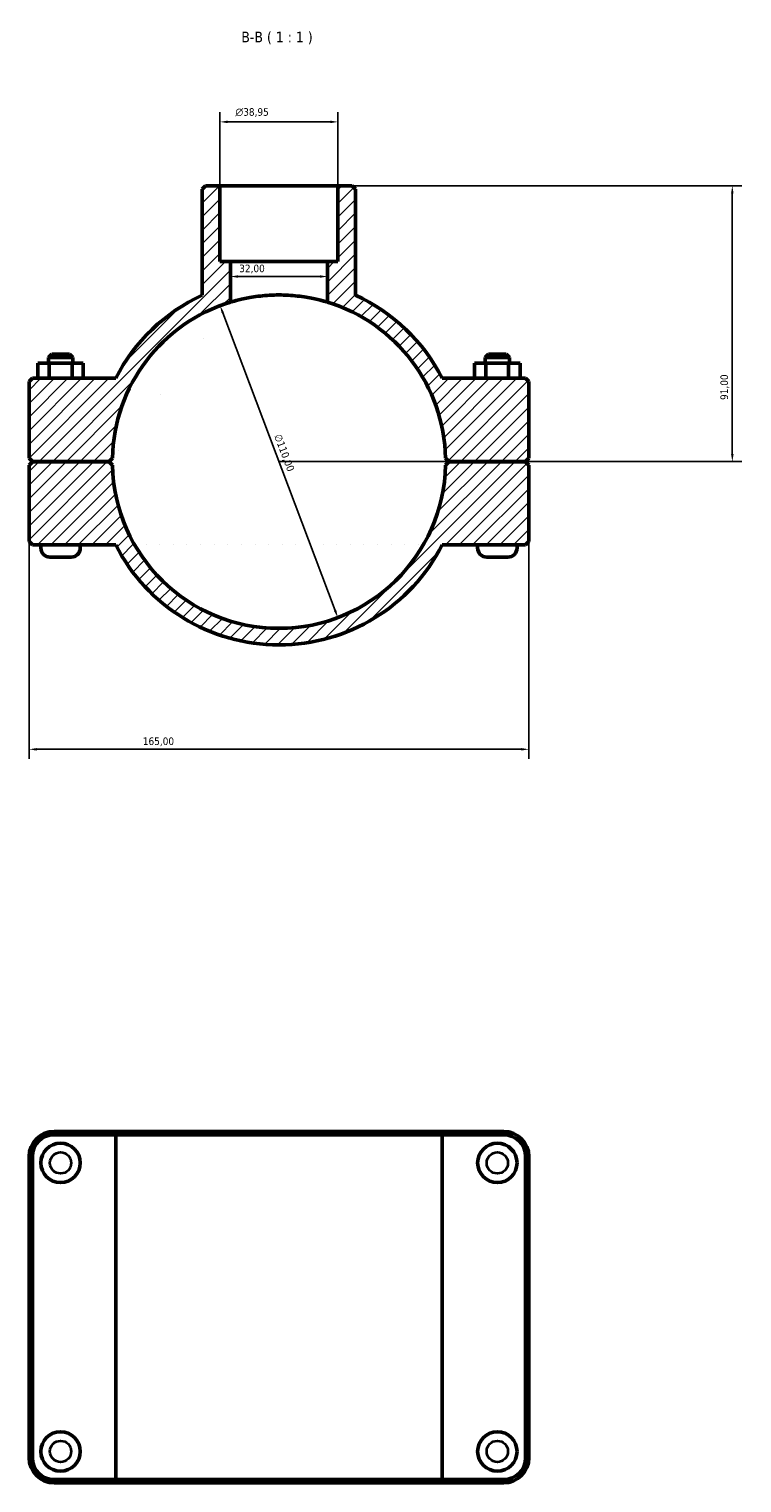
# Model space of a CAD drawing. Header units: millimetres. Extents: x 0 to 1130, y -25 to 1083.
# Tile 4 of 6: x 344 to 579, y 603 to 1083. Entities that reach past the tile are written whole.
import ezdxf

# ---------------------------------------------------------------- set-up
doc = ezdxf.new("R2010")
doc.units = ezdxf.units.MM
for name, color, linetype, lineweight in [('Dimension (ISO)', 7, 'Continuous', 25), ('Hatch (ISO)', 7, 'Continuous', 18), ('Symbol (ISO)', 7, 'Continuous', 25), ('Visible (ISO)', 7, 'Continuous', 50), ('Visible Narrow (ISO)', 7, 'Continuous', 35)]:
    doc.layers.add(name, color=color, linetype=linetype, lineweight=lineweight)
doc.styles.add('Label Text (ISO)', font='tahoma.ttf')
doc.styles.add('Note Text (ISO)', font='tahoma.ttf')
doc.dimstyles.new('Default (ISO)', dxfattribs={"dimtxt": 2.5, "dimasz": 2.5, "dimexe": 3.175, "dimexo": 0, "dimgap": 0.762, "dimtad": 1, "dimrnd": 1e-08, "dimzin": 0, "dimtxsty": 'Note Text (ISO)', "dimcen": 0.09, "dimdle": 10, "dimclrd": 256, "dimclre": 256, "dimclrt": 232, "dimazin": 0, "dimtfac": 1.40208, "dimtmove": 0, "dimatfit": 3, "dimfxl": 1, "dimtolj": 1, "dimtzin": 0, "dimlwd": -1, "dimlwe": -1, "dimarcsym": 0})

# ---------------------------------------------------------------- blocks, each defined once
blk = doc.blocks.new('*D11')
at = {"layer": 'Defpoints', "color": 0, "transparency": 16777216}
for p in [(407.11, 991.49), (445.95, 888.58)]:
    blk.add_point(p, dxfattribs=at)
at = {"layer": 'Dimension (ISO)', "transparency": 16777216}
blk.add_line((445.07, 890.92), (407.99, 989.15), dxfattribs=at)
blk.add_arc((426.53, 940.04), 55, 73.0876, 113.988, dxfattribs=at)
for points in [[(408.38, 989.3), (407.6, 989.01), (407.11, 991.49)], [(445.46, 891.07), (444.68, 890.77), (445.95, 888.58)]]:
    blk.add_solid(points, dxfattribs=at)
at = {"layer": 'Dimension (ISO)', "color": 232, "true_color": 0xca0064, "transparency": 16777216, "insert": (427.23, 949.45), "char_height": 2.5, "attachment_point": 1, "rotation": 290.6804, "style": 'Note Text (ISO)'}
blk.add_mtext('\\A1;∅110,00', dxfattribs=at)
blk = doc.blocks.new('*D12')
at = {"layer": 'Defpoints', "color": 0, "transparency": 16777216}
for p in [(446.01, 1031.04), (426.53, 940.04), (576.2, 940.04)]:
    blk.add_point(p, dxfattribs=at)
at = {"layer": 'Dimension (ISO)', "transparency": 16777216}
for p, q in [((446.01, 1031.04), (579.38, 1031.04)), ((576.2, 1028.54), (576.2, 942.54)), ((426.53, 940.04), (579.38, 940.04))]:
    blk.add_line(p, q, dxfattribs=at)
for points in [[(575.78, 1028.54), (576.62, 1028.54), (576.2, 1031.04)], [(575.78, 942.54), (576.62, 942.54), (576.2, 940.04)]]:
    blk.add_solid(points, dxfattribs=at)
at = {"layer": 'Dimension (ISO)', "color": 232, "true_color": 0xca0064, "transparency": 16777216, "insert": (572.27, 960.39), "char_height": 2.5, "attachment_point": 1, "rotation": 90, "style": 'Note Text (ISO)'}
blk.add_mtext('\\A1;91,00', dxfattribs=at)
blk = doc.blocks.new('*D13')
at = {"layer": 'Defpoints', "color": 0, "transparency": 16777216}
for p in [(344.03, 913.64), (509.03, 913.64), (344.03, 845.1)]:
    blk.add_point(p, dxfattribs=at)
at = {"layer": 'Dimension (ISO)', "transparency": 16777216}
for p, q in [((344.03, 913.64), (344.03, 841.92)), ((509.03, 913.64), (509.03, 841.92)), ((506.53, 845.1), (346.53, 845.1))]:
    blk.add_line(p, q, dxfattribs=at)
for points in [[(346.53, 845.51), (346.53, 844.68), (344.03, 845.1)], [(506.53, 845.51), (506.53, 844.68), (509.03, 845.1)]]:
    blk.add_solid(points, dxfattribs=at)
at = {"layer": 'Dimension (ISO)', "color": 232, "true_color": 0xca0064, "transparency": 16777216, "insert": (381.58, 849.03), "char_height": 2.5, "attachment_point": 1, "style": 'Note Text (ISO)'}
blk.add_mtext('\\A1;165,00', dxfattribs=at)
blk = doc.blocks.new('*D14')
at = {"layer": 'Defpoints', "color": 0, "transparency": 16777216}
for p in [(410.53, 1001.12), (410.53, 1001.12), (442.53, 1001.12)]:
    blk.add_point(p, dxfattribs=at)
at = {"layer": 'Dimension (ISO)', "transparency": 16777216}
blk.add_line((440.03, 1001.12), (413.03, 1001.12), dxfattribs=at)
for points in [[(413.03, 1001.54), (413.03, 1000.7), (410.53, 1001.12)], [(440.03, 1001.54), (440.03, 1000.7), (442.53, 1001.12)]]:
    blk.add_solid(points, dxfattribs=at)
at = {"layer": 'Dimension (ISO)', "color": 232, "true_color": 0xca0064, "transparency": 16777216, "insert": (413.41, 1005.05), "char_height": 2.5, "attachment_point": 1, "style": 'Note Text (ISO)'}
blk.add_mtext('\\A1;32,00', dxfattribs=at)
blk = doc.blocks.new('*D15')
at = {"layer": 'Defpoints', "color": 0, "transparency": 16777216}
for p in [(407.06, 1052.16), (407.06, 1031.04), (446.01, 1031.04)]:
    blk.add_point(p, dxfattribs=at)
at = {"layer": 'Dimension (ISO)', "transparency": 16777216}
for p, q in [((407.06, 1031.04), (407.06, 1055.33)), ((443.51, 1052.16), (409.56, 1052.16)), ((446.01, 1031.04), (446.01, 1055.33))]:
    blk.add_line(p, q, dxfattribs=at)
for points in [[(409.56, 1052.57), (409.56, 1051.74), (407.06, 1052.16)], [(443.51, 1052.57), (443.51, 1051.74), (446.01, 1052.16)]]:
    blk.add_solid(points, dxfattribs=at)
at = {"layer": 'Dimension (ISO)', "color": 232, "true_color": 0xca0064, "transparency": 16777216, "insert": (412.14, 1056.68), "char_height": 2.5, "attachment_point": 1, "style": 'Note Text (ISO)'}
blk.add_mtext('\\A1;\\fAIGDT|b0|i0;\\H2.5000;\\ln\\fTahoma|b0|i0;\\H2.5000;38,95', dxfattribs=at)

msp = doc.modelspace()

# ---------------------------------------------------------------- hatches: boundary and pattern name
at = {"layer": 'Hatch (ISO)'}
h = msp.add_hatch(dxfattribs=at)
h.set_pattern_fill('ANSI31', color=256, scale=25.4, style=0)
h.set_pattern_definition([(45, (0, 0), (-2.245064, 2.245064), [])])
edge = h.paths.add_edge_path()
edge.add_ellipse((426.5312, 940.0351), major_axis=(54.988, -1.1499), ratio=1, start_angle=182.396044, end_angle=360)
edge.add_line((481.5192, 938.8852), (482.6312, 939.9851))
edge.add_line((482.6312, 939.9851), (507.9312, 939.9851))
edge.add_line((507.9312, 939.9851), (509.0312, 938.8851))
edge.add_line((509.0312, 938.8851), (509.0312, 913.6351))
edge.add_line((509.0312, 913.6351), (507.9312, 912.5351))
edge.add_line((507.9312, 912.5351), (480.42, 912.5351))
edge.add_ellipse((426.5312, 940.0351), major_axis=(-53.8888, -27.5), ratio=1, start_angle=0, end_angle=125.928616, ccw=False)
edge.add_line((372.6424, 912.5351), (345.1312, 912.5351))
edge.add_line((345.1312, 912.5351), (344.0312, 913.6351))
edge.add_line((344.0312, 913.6351), (344.0312, 938.8851))
edge.add_line((344.0312, 938.8851), (345.1312, 939.9851))
edge.add_line((345.1312, 939.9851), (370.4312, 939.9851))
edge.add_line((370.4312, 939.9851), (371.5432, 938.8852))
edge = h.paths.add_edge_path()
edge.add_line((451.85, 1029.9351), (450.75, 1031.0351))
edge.add_line((450.75, 1031.0351), (446.0072, 1031.0351))
edge.add_line((446.0072, 1031.0351), (446.0072, 1006.0351))
edge.add_line((446.0072, 1006.0351), (442.5312, 1006.0351))
edge.add_line((442.5312, 1006.0351), (442.5312, 992.6564))
edge.add_ellipse((426.5312, 940.0351), major_axis=(16, 52.6213), ratio=1, start_angle=288.110412, end_angle=360, ccw=False)
edge.add_line((481.5192, 941.1851), (482.6312, 940.0851))
edge.add_line((482.6312, 940.0851), (507.9312, 940.0851))
edge.add_line((507.9312, 940.0851), (509.0312, 941.1851))
edge.add_line((509.0312, 941.1851), (509.0312, 966.4351))
edge.add_line((509.0312, 966.4351), (507.9312, 967.5351))
edge.add_line((507.9312, 967.5351), (480.42, 967.5351))
edge.add_ellipse((426.5312, 940.0351), major_axis=(53.8888, 27.5), ratio=1, start_angle=0, end_angle=38.224855)
edge.add_line((451.85, 994.9825), (451.85, 1029.9351))
edge = h.paths.add_edge_path()
edge.add_line((402.3124, 1031.0351), (401.2124, 1029.9351))
edge.add_line((401.2124, 1029.9351), (401.2124, 994.9825))
edge.add_ellipse((426.5312, 940.0351), major_axis=(-25.3188, 54.9473), ratio=1, start_angle=0, end_angle=38.224855)
edge.add_line((372.6424, 967.5351), (345.1312, 967.5351))
edge.add_line((345.1312, 967.5351), (344.0312, 966.4351))
edge.add_line((344.0312, 966.4351), (344.0312, 941.1851))
edge.add_line((344.0312, 941.1851), (345.1312, 940.0851))
edge.add_line((345.1312, 940.0851), (370.4312, 940.0851))
edge.add_line((370.4312, 940.0851), (371.5432, 941.1851))
edge.add_ellipse((426.5312, 940.0351), major_axis=(-54.988, 1.1499), ratio=1, start_angle=288.110412, end_angle=360, ccw=False)
edge.add_line((410.5312, 992.6564), (410.5312, 1006.0351))
edge.add_line((410.5312, 1006.0351), (407.0552, 1006.0351))
edge.add_line((407.0552, 1006.0351), (407.0552, 1031.0351))
edge.add_line((407.0552, 1031.0351), (402.3124, 1031.0351))

# ---------------------------------------------------------------- linework, layer by layer
at = {"layer": 'Visible (ISO)'}
for p, q in [((402.3124, 1031.0351), (401.2124, 1029.9351)), ((401.2124, 1029.9351), (401.2124, 994.9825)), ((407.0552, 1031.0351), (402.3124, 1031.0351)), ((407.0552, 1006.0351), (407.0552, 1031.0351)), ((407.0552, 1031.0351), (446.0072, 1031.0351)), ((450.75, 1031.0351), (446.0072, 1031.0351)), ((446.0072, 1031.0351), (446.0072, 1006.0351)), ((451.85, 1029.9351), (450.75, 1031.0351)), ((451.85, 994.9825), (451.85, 1029.9351)), ((410.5312, 1006.0351), (407.0552, 1006.0351)), ((410.5312, 992.6564), (410.5312, 1006.0351)), ((410.5312, 1006.0351), (442.5312, 1006.0351)), ((446.0072, 1006.0351), (442.5312, 1006.0351)), ((442.5312, 1006.0351), (442.5312, 992.6564)), ((351.5312, 975.5351), (350.4312, 974.4351)), ((358.4312, 974.4351), (350.4312, 974.4351)), ((350.4312, 972.5351), (350.4312, 974.4351)), ((351.5312, 975.5351), (357.3312, 975.5351)), ((357.3312, 975.5351), (358.4312, 974.4351)), ((358.4312, 972.5351), (358.4312, 974.4351)), ((495.7312, 975.5351), (494.6312, 974.4351)), ((494.6312, 974.4351), (502.6312, 974.4351)), ((494.6312, 974.4351), (494.6312, 972.5351)), ((501.5312, 975.5351), (495.7312, 975.5351)), ((501.5312, 975.5351), (502.6312, 974.4351)), ((502.6312, 974.4351), (502.6312, 972.5351)), ((346.9258, 972.5351), (350.7133, 972.5351)), ((346.9258, 967.5351), (346.9258, 972.5351)), ((350.7133, 972.5351), (358.2188, 972.5351)), ((350.7133, 967.5351), (350.7133, 972.5351)), ((358.2188, 972.5351), (361.9367, 972.5351)), ((358.2188, 967.5351), (358.2188, 972.5351)), ((361.9367, 967.5351), (361.9367, 972.5351)), ((494.8437, 972.5351), (491.1258, 972.5351)), ((491.1258, 967.5351), (491.1258, 972.5351)), ((494.8437, 967.5351), (494.8437, 972.5351)), ((502.3491, 972.5351), (494.8437, 972.5351)), ((502.3491, 967.5351), (502.3491, 972.5351)), ((506.1367, 972.5351), (502.3491, 972.5351)), ((506.1367, 967.5351), (506.1367, 972.5351)), ((345.1312, 967.5351), (344.0312, 966.4351)), ((344.0312, 966.4351), (344.0312, 941.1851)), ((372.6424, 967.5351), (345.1312, 967.5351)), ((507.9312, 967.5351), (480.42, 967.5351)), ((509.0312, 966.4351), (507.9312, 967.5351)), ((509.0312, 941.1851), (509.0312, 966.4351)), ((344.0312, 941.1851), (345.1312, 940.0851)), ((370.4312, 940.0851), (371.5432, 941.1851)), ((481.5192, 941.1851), (482.6312, 940.0851)), ((507.9312, 940.0851), (509.0312, 941.1851)), ((345.1312, 939.9851), (344.0312, 938.8851)), ((344.0312, 938.8851), (344.0312, 913.6351)), ((345.1312, 940.0851), (370.4312, 940.0851)), ((370.4312, 939.9851), (345.1312, 939.9851)), ((347.9312, 939.9851), (347.9312, 940.0851)), ((360.9312, 939.9851), (360.9312, 940.0851)), ((371.5432, 938.8852), (370.4312, 939.9851)), ((482.6312, 939.9851), (481.5192, 938.8852)), ((482.6312, 940.0851), (507.9312, 940.0851)), ((507.9312, 939.9851), (482.6312, 939.9851)), ((492.1312, 940.0851), (492.1312, 939.9851)), ((505.1312, 940.0851), (505.1312, 939.9851)), ((509.0312, 938.8851), (507.9312, 939.9851)), ((509.0312, 913.6351), (509.0312, 938.8851)), ((344.0312, 913.6351), (345.1312, 912.5351)), ((345.1312, 912.5351), (372.6424, 912.5351)), ((347.9312, 911.5351), (347.9312, 912.5351)), ((360.9312, 911.5351), (360.9312, 912.5351)), ((480.42, 912.5351), (507.9312, 912.5351)), ((492.1312, 912.5351), (492.1312, 911.5351)), ((505.1312, 912.5351), (505.1312, 911.5351)), ((507.9312, 912.5351), (509.0312, 913.6351)), ((357.9312, 908.5351), (350.9312, 908.5351)), ((495.1312, 908.5351), (502.1312, 908.5351)), ((373.3203, 719.0008), (352.2812, 719.0008)), ((352.2812, 717.9008), (372.6424, 717.9008)), ((480.42, 717.9008), (372.6424, 717.9008)), ((372.6424, 604.1008), (372.6424, 717.9008)), ((373.3203, 719.0008), (479.7421, 719.0008)), ((500.7812, 719.0008), (479.7421, 719.0008)), ((480.42, 717.9008), (500.7812, 717.9008)), ((480.42, 604.1008), (480.42, 717.9008)), ((344.0312, 710.7508), (344.0312, 611.2508)), ((345.1312, 611.2508), (345.1312, 710.7508)), ((507.9312, 710.7508), (507.9312, 611.2508)), ((509.0312, 611.2508), (509.0312, 710.7508)), ((372.6424, 604.1008), (352.2812, 604.1008)), ((352.2812, 603.0008), (373.3203, 603.0008)), ((372.6424, 604.1008), (480.42, 604.1008)), ((479.7421, 603.0008), (373.3203, 603.0008)), ((479.7421, 603.0008), (500.7812, 603.0008)), ((500.7812, 604.1008), (480.42, 604.1008))]:
    msp.add_line(p, q, dxfattribs=at)
for centre in [(354.4312, 708.6008), (498.6312, 708.6008), (354.4312, 613.4008), (498.6312, 613.4008)]:
    msp.add_circle(centre, 6.5, dxfattribs=at)
for centre, radius, start, end in [((426.5312, 940.0351), 60.5, 114.739453, 152.964308), ((426.5312, 940.0351), 60.5, 27.035692, 65.260547), ((426.5312, 940.0351), 55, 106.91239, 178.801978), ((426.5312, 940.0351), 55, 1.198022, 73.08761), ((426.5312, 940.0351), 55, 181.198022, 358.801978), ((426.5312, 940.0351), 60.5, 207.035692, 332.964308), ((350.9312, 911.5351), 3, 180, 270), ((357.9312, 911.5351), 3, 270, 0), ((495.1312, 911.5351), 3, 180, 270), ((502.1312, 911.5351), 3, 270, 0), ((352.2812, 710.7508), 8.25, 90, 180), ((352.2812, 710.7508), 7.15, 90, 180), ((500.7812, 710.7508), 8.25, 0, 90), ((500.7812, 710.7508), 7.15, 0, 90), ((352.2812, 611.2508), 8.25, 180, 270), ((352.2812, 611.2508), 7.15, 180, 270), ((500.7812, 611.2508), 8.25, 270, 0), ((500.7812, 611.2508), 7.15, 270, 0)]:
    msp.add_arc(centre, radius, start, end, dxfattribs=at)
msp.add_open_spline([(442.5312, 992.6564), (442.5312, 992.6564), (442.4339, 992.6864), (442.026, 992.8078), (441.7156, 992.8992), (440.8975, 993.1274), (440.389, 993.2641), (439.2163, 993.5557), (438.552, 993.7103), (437.138, 994.0075), (436.3391, 994.1608), (434.5976, 994.4476), (433.655, 994.5808), (431.6856, 994.802), (430.6571, 994.89), (428.5853, 995.0066), (427.5419, 995.0351), (425.5205, 995.0351), (424.4771, 995.0066), (422.4053, 994.89), (421.3768, 994.802), (419.4074, 994.5808), (418.4648, 994.4476), (416.7233, 994.1608), (415.9244, 994.0075), (414.5104, 993.7103), (413.8461, 993.5557), (412.6734, 993.2641), (412.165, 993.1274), (411.3468, 992.8992), (411.0364, 992.8078), (410.6286, 992.6864), (410.5312, 992.6564), (410.5312, 992.6564)], degree=3, knots=[0, 0, 0, 0, 0.30329003, 0.30329003, 0.60658006, 0.60658006, 0.90987009, 0.90987009, 1.21316012, 1.21316012, 1.51637068, 1.51637068, 1.81958125, 1.81958125, 2.12279182, 2.12279182, 2.42600238, 2.42600238, 2.72921295, 2.72921295, 3.03242352, 3.03242352, 3.33563409, 3.33563409, 3.63884465, 3.63884465, 3.94213468, 3.94213468, 4.24542471, 4.24542471, 4.54871474, 4.54871474, 4.85200477, 4.85200477, 4.85200477, 4.85200477], dxfattribs=at)
for points in [[(373.3203, 719.0008), (373.0932, 718.6345), (372.8672, 718.2678), (372.6424, 717.9008)], [(479.7421, 719.0008), (479.9693, 718.6345), (480.1952, 718.2678), (480.42, 717.9008)], [(373.3203, 603.0008), (373.0932, 603.3671), (372.8672, 603.7338), (372.6424, 604.1008)], [(479.7421, 603.0008), (479.9693, 603.3671), (480.1952, 603.7338), (480.42, 604.1008)]]:
    msp.add_open_spline(points, degree=3, dxfattribs=at)
at = {"layer": 'Visible Narrow (ISO)'}
for p, q in [((352.2812, 717.9558), (352.2812, 718.9458)), ((500.7812, 717.9558), (500.7812, 718.9458)), ((345.0762, 710.7508), (344.0862, 710.7508)), ((507.9862, 710.7508), (508.9762, 710.7508)), ((345.0762, 611.2508), (344.0862, 611.2508)), ((507.9862, 611.2508), (508.9762, 611.2508)), ((352.2812, 604.0458), (352.2812, 603.0558)), ((500.7812, 604.0458), (500.7812, 603.0558))]:
    msp.add_line(p, q, dxfattribs=at)
for centre in [(354.4312, 708.6008), (498.6312, 708.6008), (354.4312, 613.4008), (498.6312, 613.4008)]:
    msp.add_circle(centre, 3.5, dxfattribs=at)

# ---------------------------------------------------------------- texts
at = {"layer": 'Symbol (ISO)', "insert": (414.0923, 1077.7851), "char_height": 3.5, "attachment_point": 7, "style": 'Label Text (ISO)'}
msp.add_mtext('B-B ( 1 : 1 )', dxfattribs=at)

# ---------------------------------------------------------------- dimensions: what is measured, and where the dimension line sits
at = {"layer": 'Dimension (ISO)'}
dim = msp.add_linear_dim(base=(407.0552, 1052.1569), p1=(446.0072, 1031.0351), p2=(407.0552, 1031.0351), angle=180, text='\\fAIGDT|b0|i0;\\H2.5000;\\ln\\fTahoma|b0|i0;\\H2.5000;<>', dimstyle='Default (ISO)', override={"dimdec": 2, "dimtp": 0, "dimtm": 0, "dimtdec": 2, "dimtofl": 0, "dimatfit": 1}, dxfattribs=at)
dim.commit()
dim.dimension.update_dxf_attribs({"geometry": '*D15', "text_midpoint": (417.6792, 1052.1569), "dimtype": 160})
for base, p1, p2, angle, override, picture, middle in [((576.2016, 940.0351), (446.0072, 1031.0351), (426.5312, 940.0351), 90, {"dimdec": 2, "dimtp": 0, "dimtm": 0, "dimtdec": 2, "dimtofl": 0, "dimatfit": 1}, '*D12', (576.2016, 964.5351)), ((410.5312, 1001.1197), (442.5312, 1001.1197), (410.5312, 1001.1197), 180, {"dimdec": 2, "dimse1": 1, "dimse2": 1, "dimtp": 0, "dimtm": 0, "dimtdec": 2, "dimtofl": 0, "dimatfit": 1}, '*D14', (417.5312, 1001.1197))]:
    dim = msp.add_linear_dim(base=base, p1=p1, p2=p2, angle=angle, dimstyle='Default (ISO)', override=override, dxfattribs=at)
    dim.commit()
    dim.dimension.update_dxf_attribs({"geometry": picture, "text_midpoint": middle, "dimtype": 160})
dim = msp.add_diameter_dim_2p(p1=(445.9548, 888.5791), p2=(407.1077, 991.4912), dimstyle='Default (ISO)', override={"dimdec": 2, "dimlfac": 1, "dimtp": 0, "dimtm": 0, "dimtdec": 2, "dimatfit": 2}, dxfattribs=at)
dim.commit()
dim.dimension.update_dxf_attribs({"geometry": '*D11', "text_midpoint": (425.7773, 942.0323), "dimtype": 163})
dim = msp.add_linear_dim(base=(344.0312, 845.0953), p1=(509.0312, 913.6351), p2=(344.0312, 913.6351), dimstyle='Default (ISO)', override={"dimdec": 2, "dimtp": 0, "dimtm": 0, "dimtdec": 2, "dimtofl": 0, "dimatfit": 1}, dxfattribs=at)
dim.commit()
dim.dimension.update_dxf_attribs({"geometry": '*D13', "text_midpoint": (386.5312, 845.0953), "dimtype": 160})

doc.saveas('drawing.dxf')
